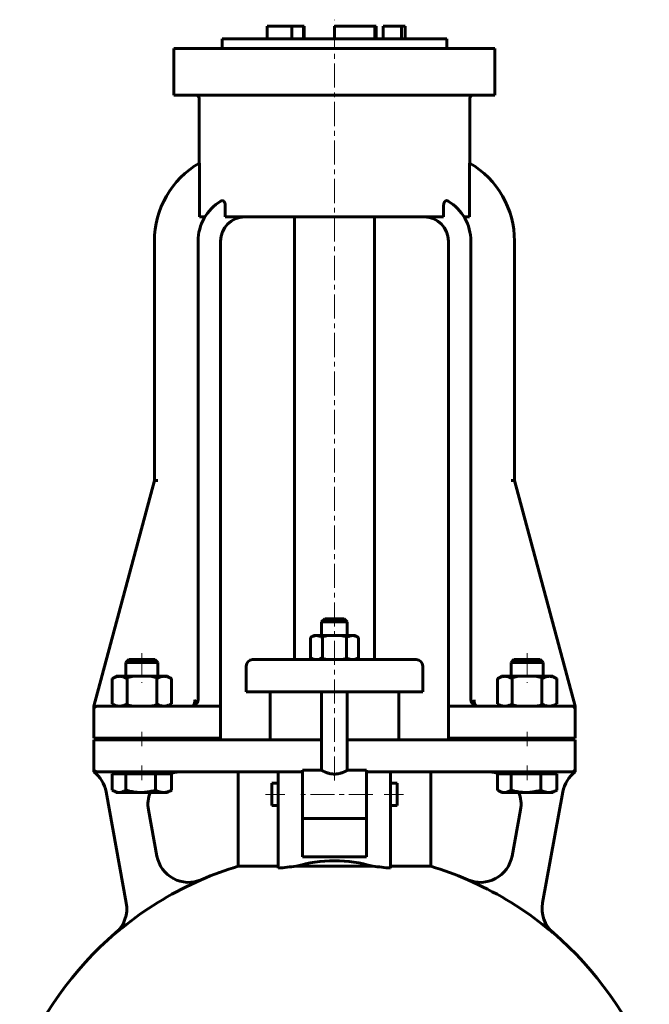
# Model space of a CAD drawing. Header units: millimetres. Extents: x -174 to 180, y -349 to 357.
# Tile 4 of 4: x -95 to 101, y 50 to 357. Entities that reach past the tile are written whole.
import ezdxf

# ---------------------------------------------------------------- set-up
doc = ezdxf.new("R2010")
doc.units = ezdxf.units.MM
for name, pattern in [('K5LT-1', [0]), ('K5LT_AXLED', [12, 7.5, -1.5, 1.5, -1.5]), ('K5LT_BASIC', [0])]:
    doc.linetypes.add(name, pattern=pattern)
doc.layers.add('Системный слой (1)', color=7, linetype='Continuous', true_color=0x6c6c6c)

# ---------------------------------------------------------------- blocks, each defined once
blk = doc.blocks.new('U1')
at = {"layer": 'Системный слой (1)', "color": 143, "linetype": 'K5LT_BASIC', "lineweight": 60, "true_color": 0x33acca}
for p, q in [((47.43, 142.62), (38.43, 142.62)), ((67.94, 142.62), (47.43, 142.62))]:
    blk.add_line(p, q, dxfattribs=at)
blk = doc.blocks.new('U2')
at = {"layer": 'Системный слой (1)', "color": 143, "linetype": 'K5LT_BASIC', "lineweight": 60, "true_color": 0x33acca}
for p, q in [((47.25, 142.62), (47.16, 142.64)), ((47.34, 142.62), (47.25, 142.62)), ((47.43, 142.62), (47.34, 142.62))]:
    blk.add_line(p, q, dxfattribs=at)
blk = doc.blocks.new('U3')
at = {"layer": 'Системный слой (1)', "color": 143, "linetype": 'K5LT_BASIC', "lineweight": 60, "true_color": 0x33acca}
for p, q in [((22.44, 118.62), (22.44, 115.12)), ((22.44, 115.12), (22.44, 111.62))]:
    blk.add_line(p, q, dxfattribs=at)
blk = doc.blocks.new('U4')
at = {"layer": 'Системный слой (1)', "color": 143, "linetype": 'K5LT_BASIC', "lineweight": 60, "true_color": 0x33acca}
for p, q in [((-1.06, 122.62), (-7.06, 122.62)), ((12.94, 122.62), (6.94, 122.62))]:
    blk.add_line(p, q, dxfattribs=at)
blk = doc.blocks.new('U9')
at = {"layer": 'Системный слой (1)', "color": 143, "linetype": 'K5LT_BASIC', "lineweight": 60, "true_color": 0x33acca}
for p, q in [((-16.56, 115.12), (-16.56, 118.62)), ((-16.56, 111.62), (-16.56, 115.12))]:
    blk.add_line(p, q, dxfattribs=at)
blk = doc.blocks.new('U12')
at = {"layer": 'Системный слой (1)', "color": 143, "linetype": 'K5LT_BASIC', "lineweight": 60, "true_color": 0x33acca}
for start, end in [(70.0499, 90), (349.6441, 21.0996)]:
    blk.add_arc((51.06, 112.12), 10, start, end, dxfattribs=at)
blk = doc.blocks.new('U15')
at = {"layer": 'Системный слой (1)', "color": 143, "linetype": 'K5LT_BASIC', "lineweight": 60, "true_color": 0x33acca}
for start, end in [(23.6575, 90), (8.4948, 15.6602)]:
    blk.add_arc((76.94, 141.62), 1, start, end, dxfattribs=at)
blk = doc.blocks.new('U16')
at = {"layer": 'Системный слой (1)', "color": 143, "linetype": 'K5LT_BASIC', "lineweight": 60, "true_color": 0x33acca}
for p, q in [((-1.06, 132.12), (-22.06, 132.12)), ((27.94, 132.12), (6.94, 132.12))]:
    blk.add_line(p, q, dxfattribs=at)
blk = doc.blocks.new('U19')
at = {"layer": 'Системный слой (1)', "color": 143, "linetype": 'K5LT_BASIC', "lineweight": 60, "true_color": 0x33acca}
for p, q in [((2.94, 169.87), (-0.06, 169.87)), ((5.94, 169.87), (2.94, 169.87))]:
    blk.add_line(p, q, dxfattribs=at)
blk = doc.blocks.new('U21')
at = {"layer": 'Системный слой (1)', "color": 143, "linetype": 'K5LT_BASIC', "lineweight": 60, "true_color": 0x33acca}
for start, end in [(106.6014, 113.2947), (66.7053, 73.3986), (130.4969, 159.0486), (20.9328, 49.5031)]:
    blk.add_arc((2.94, -7.93), 105, start, end, dxfattribs=at)
blk = doc.blocks.new('U22')
at = {"layer": 'Системный слой (1)', "color": 143, "linetype": 'K5LT_BASIC', "lineweight": 60, "true_color": 0x33acca}
for start, end in [(90, 109.9501), (158.9004, 190.3559)]:
    blk.add_arc((-45.17, 112.12), 10, start, end, dxfattribs=at)
blk = doc.blocks.new('U24')
at = {"layer": 'Системный слой (1)', "color": 143, "linetype": 'K5LT_BASIC', "lineweight": 60, "true_color": 0x33acca}
for p, q in [((-66.29, 116.43), (-66.22, 116.39)), ((-66.22, 116.39), (-66.15, 116.35)), ((-66.15, 116.35), (-66.08, 116.31)), ((-66.08, 116.31), (-65.41, 115.98)), ((-65.41, 115.98), (-64.77, 115.78)), ((-64.77, 115.78), (-64.15, 115.72))]:
    blk.add_line(p, q, dxfattribs=at)
blk = doc.blocks.new('U30')
at = {"layer": 'Системный слой (1)', "color": 143, "linetype": 'K5LT_BASIC', "lineweight": 60, "true_color": 0x33acca}
for p, q in [((53.71, 116.43), (53.78, 116.39)), ((53.78, 116.39), (53.85, 116.35)), ((53.85, 116.35), (53.92, 116.31)), ((53.92, 116.31), (54.59, 115.98)), ((54.59, 115.98), (55.23, 115.78)), ((55.23, 115.78), (55.85, 115.72))]:
    blk.add_line(p, q, dxfattribs=at)

msp = doc.modelspace()

# ---------------------------------------------------------------- linework, layer by layer
at = {"layer": 'Системный слой (1)', "color": 30, "linetype": 'K5LT_AXLED', "lineweight": 18, "true_color": 0xff8000}
for p, q in [((2.94, 119.46), (2.94, 356.62)), ((-57.06, 159.12), (-57.06, 149.92)), ((62.94, 159.12), (62.94, 149.92)), ((-57.06, 134.62), (-57.06, 130.12)), ((62.94, 134.62), (62.94, 130.12)), ((-57.06, 124.12), (-57.06, 119.52)), ((62.94, 124.12), (62.94, 119.52)), ((-12.56, 115.12), (-18.56, 115.12)), ((14.94, 115.12), (-9.06, 115.12)), ((24.44, 115.12), (18.44, 115.12))]:
    msp.add_line(p, q, dxfattribs=at)
at = {"layer": 'Системный слой (1)', "color": 143, "linetype": 'K5LT_BASIC', "lineweight": 60, "true_color": 0x33acca}
for p, q in [((-17.98, 350.62), (-17.98, 354.62)), ((-17.98, 354.62), (-10.3, 354.62)), ((-10.3, 354.62), (-6.69, 354.62)), ((-10.3, 350.62), (-10.3, 354.62)), ((-6.46, 354.62), (-6.69, 354.62)), ((-6.69, 350.62), (-6.69, 354.62)), ((-6.46, 350.62), (-6.46, 354.62)), ((2.94, 354.62), (15.56, 354.62)), ((2.94, 350.62), (2.94, 354.62)), ((15.56, 350.62), (15.56, 354.62)), ((15.56, 354.62), (15.88, 354.62)), ((15.88, 350.62), (15.88, 354.62)), ((18.16, 354.62), (23.87, 354.62)), ((18.16, 350.62), (18.16, 354.62)), ((23.87, 354.62), (24.94, 354.62)), ((23.87, 350.62), (23.87, 354.62)), ((24.94, 350.62), (24.94, 354.62)), ((-32.06, 347.62), (-32.06, 350.62)), ((-32.06, 350.62), (37.94, 350.62)), ((37.94, 347.62), (37.94, 350.62)), ((-47.06, 347.62), (-33.56, 347.62)), ((-47.06, 333.12), (-47.06, 347.62)), ((-33.56, 347.62), (39.44, 347.62)), ((39.44, 347.62), (52.94, 347.62)), ((52.94, 333.12), (52.94, 347.62)), ((-33.56, 333.12), (-47.06, 333.12)), ((-39.26, 311.84), (-39.26, 332.12)), ((-33.56, 333.12), (39.44, 333.12)), ((52.94, 333.12), (39.44, 333.12)), ((45.15, 311.84), (45.15, 332.12)), ((-39.07, 295.12), (-39.07, 310.75)), ((44.96, 295.12), (44.96, 310.75)), ((-31.06, 295.12), (-31.06, 298.57)), ((36.94, 295.12), (36.94, 298.57)), ((-39.07, 295.12), (-37.45, 295.12)), ((-31.06, 295.12), (36.94, 295.12)), ((-9.56, 157.12), (-9.56, 295.12)), ((15.44, 157.12), (15.44, 295.12)), ((43.34, 295.12), (44.96, 295.12)), ((-53.14, 287.6), (-53.14, 212.92)), ((-39.54, 287.6), (-39.54, 144.62)), ((-32.54, 142.62), (-32.54, 287.6)), ((38.43, 287.6), (38.43, 142.62)), ((45.43, 144.62), (45.43, 287.6)), ((59.03, 287.6), (59.03, 212.92)), ((-53.14, 212.92), (-72.06, 142.62)), ((-52.1, 212.92), (-53.14, 212.92)), ((57.99, 212.92), (59.03, 212.92)), ((77.94, 142.62), (59.03, 212.92)), ((-0.06, 169.87), (-1.06, 168.87)), ((-1.06, 168.87), (2.94, 168.87)), ((-1.06, 164.62), (-1.06, 168.87)), ((2.94, 168.87), (6.94, 168.87)), ((5.94, 169.87), (6.94, 168.87)), ((6.94, 164.62), (6.94, 168.87)), ((-3.56, 164.62), (-4.56, 164.04)), ((-4.56, 164.04), (-4.56, 157.7)), ((-2.69, 164.62), (-3.56, 164.62)), ((2.94, 164.62), (-2.69, 164.62)), ((-0.81, 164.04), (-0.81, 157.7)), ((8.57, 164.62), (2.94, 164.62)), ((6.7, 164.04), (6.7, 157.7)), ((9.44, 164.62), (8.57, 164.62)), ((9.44, 164.62), (10.45, 164.04)), ((10.45, 164.04), (10.45, 157.7)), ((-61.14, 157.12), (-62.06, 156.2)), ((-52.98, 157.12), (-61.14, 157.12)), ((-52.98, 157.12), (-52.06, 156.2)), ((-21.26, 157.12), (-22.56, 157.12)), ((-7.02, 157.12), (-21.26, 157.12)), ((12.91, 157.12), (-7.02, 157.12)), ((-3.56, 157.12), (-4.56, 157.7)), ((9.44, 157.12), (10.45, 157.7)), ((27.14, 157.12), (12.91, 157.12)), ((28.44, 157.12), (27.14, 157.12)), ((58.86, 157.12), (57.94, 156.2)), ((67.02, 157.12), (58.86, 157.12)), ((67.02, 157.12), (67.94, 156.2)), ((-62.06, 156.2), (-52.06, 156.2)), ((-62.06, 151.92), (-62.06, 156.2)), ((-52.06, 151.92), (-52.06, 156.2)), ((-52.06, 156.2), (-52.06, 156.2)), ((-24.56, 147.12), (-24.56, 155.12)), ((30.44, 147.12), (30.44, 155.12)), ((57.94, 156.2), (67.94, 156.2)), ((57.94, 151.92), (57.94, 156.2)), ((67.94, 151.92), (67.94, 156.2)), ((67.94, 156.2), (67.94, 156.2)), ((-65.06, 151.92), (-66.29, 151.2)), ((-66.29, 151.2), (-66.29, 143.33)), ((-65.06, 151.92), (-63.98, 151.92)), ((-63.98, 151.92), (-57.06, 151.92)), ((-61.68, 151.2), (-61.68, 143.33)), ((-57.06, 151.92), (-50.13, 151.92)), ((-52.44, 151.2), (-52.44, 143.33)), ((-50.13, 151.92), (-49.06, 151.92)), ((-49.06, 151.92), (-47.82, 151.2)), ((-47.82, 151.2), (-47.82, 143.33)), ((54.94, 151.92), (53.71, 151.2)), ((53.71, 151.2), (53.71, 143.33)), ((54.94, 151.92), (56.02, 151.92)), ((56.02, 151.92), (62.94, 151.92)), ((58.32, 151.2), (58.32, 143.33)), ((62.94, 151.92), (69.87, 151.92)), ((67.56, 151.2), (67.56, 143.33)), ((69.87, 151.92), (70.94, 151.92)), ((70.94, 151.92), (72.18, 151.2)), ((72.18, 151.2), (72.18, 143.33)), ((-24.56, 147.12), (-23.16, 147.12)), ((-23.16, 147.12), (-8.92, 147.12)), ((-17.06, 132.12), (-17.06, 147.12)), ((-8.92, 147.12), (14.81, 147.12)), ((-1.06, 122.62), (-1.06, 147.12)), ((6.94, 122.62), (6.94, 147.12)), ((14.81, 147.12), (29.04, 147.12)), ((22.94, 132.12), (22.94, 147.12)), ((29.04, 147.12), (30.44, 147.12)), ((-72.06, 142.62), (-72.06, 142.29)), ((-72.06, 142.29), (-72.06, 141.62)), ((-72.06, 132.62), (-72.06, 141.62)), ((-62.06, 142.62), (-71.06, 142.62)), ((-65.06, 142.62), (-66.29, 143.33)), ((-32.54, 142.62), (-62.06, 142.62)), ((-49.06, 142.62), (-47.82, 143.33)), ((-32.54, 141.62), (-32.54, 142.62)), ((-32.54, 132.62), (-32.54, 141.62)), ((38.43, 142.62), (38.43, 141.62)), ((38.43, 132.62), (38.43, 141.62)), ((45.53, 143.99), (45.53, 144.01)), ((54.94, 142.62), (53.71, 143.33)), ((76.94, 142.62), (67.94, 142.62)), ((70.94, 142.62), (72.18, 143.33)), ((76.37, 142.62), (70.94, 142.62)), ((77.94, 142.29), (77.94, 142.62)), ((77.94, 141.62), (77.94, 142.29)), ((77.94, 132.62), (77.94, 141.62)), ((-72.06, 132.62), (-62.06, 132.62)), ((-72.06, 132.12), (-72.06, 123.12)), ((-62.06, 132.12), (-72.06, 132.12)), ((-62.06, 132.62), (-32.54, 132.62)), ((-62.06, 132.12), (-62.06, 132.62)), ((-33.01, 132.12), (-62.06, 132.12)), ((-52.06, 132.12), (-52.06, 132.62)), ((-32.01, 132.12), (-33.01, 132.12)), ((-22.06, 132.12), (-32.01, 132.12)), ((37.9, 132.12), (27.94, 132.12)), ((38.9, 132.12), (37.9, 132.12)), ((38.43, 132.62), (67.94, 132.62)), ((67.94, 132.12), (38.9, 132.12)), ((57.94, 132.12), (57.94, 132.62)), ((67.94, 132.62), (77.94, 132.62)), ((67.94, 132.12), (67.94, 132.62)), ((77.94, 132.12), (67.94, 132.12)), ((77.94, 123.12), (77.94, 132.12)), ((-72.06, 123.12), (-72.06, 122.12)), ((77.94, 122.12), (77.94, 123.12)), ((-71.06, 122.12), (-62.06, 122.12)), ((-66.29, 121.52), (-64.15, 121.52)), ((-66.29, 121.52), (-66.29, 116.43)), ((-65.06, 121.52), (-65.06, 122.12)), ((-64.15, 121.52), (-62.01, 121.52)), ((-62.06, 122.12), (-33.01, 122.12)), ((-62.01, 121.52), (-62.01, 116.43)), ((-62.01, 121.52), (-57.39, 121.52)), ((-57.39, 121.52), (-52.78, 121.52)), ((-52.78, 121.52), (-52.78, 116.43)), ((-52.78, 121.52), (-50.3, 121.52)), ((-50.3, 121.52), (-47.83, 121.52)), ((-49.06, 121.52), (-49.06, 122.12)), ((-47.83, 121.52), (-47.83, 116.43)), ((-33.01, 122.12), (-22.06, 122.12)), ((-27.06, 92.69), (-27.06, 122.12)), ((-22.06, 122.12), (-14.56, 122.12)), ((-14.56, 109.36), (-14.56, 122.12)), ((-14.56, 122.12), (-7.06, 122.12)), ((-7.06, 122.62), (-7.06, 107.83)), ((12.94, 107.83), (12.94, 122.62)), ((12.94, 122.12), (20.44, 122.12)), ((20.44, 122.12), (27.94, 122.12)), ((20.44, 122.12), (20.44, 109.36)), ((27.94, 122.12), (38.9, 122.12)), ((32.94, 92.69), (32.94, 122.12)), ((38.9, 122.12), (67.94, 122.12)), ((53.71, 121.52), (53.71, 116.43)), ((53.71, 121.52), (55.85, 121.52)), ((54.94, 121.52), (54.94, 122.12)), ((55.85, 121.52), (57.99, 121.52)), ((57.99, 121.52), (57.99, 116.43)), ((57.99, 121.52), (62.61, 121.52)), ((62.61, 121.52), (67.22, 121.52)), ((67.22, 121.52), (69.7, 121.52)), ((67.22, 121.52), (67.22, 116.43)), ((67.94, 122.12), (76.94, 122.12)), ((69.7, 121.52), (72.17, 121.52)), ((70.94, 121.52), (70.94, 122.12)), ((72.17, 121.52), (72.17, 116.43)), ((-16.56, 118.62), (-14.56, 118.62)), ((20.44, 118.62), (22.44, 118.62)), ((-68.22, 115.92), (-61.9, 81.29)), ((-65.06, 115.72), (-66.08, 116.31)), ((-64.15, 115.72), (-65.06, 115.72)), ((-57.39, 115.72), (-64.15, 115.72)), ((-50.3, 115.72), (-57.39, 115.72)), ((-49.06, 115.72), (-50.3, 115.72)), ((-49.06, 115.72), (-48.03, 116.31)), ((54.94, 115.72), (53.92, 116.31)), ((55.85, 115.72), (54.94, 115.72)), ((62.61, 115.72), (55.85, 115.72)), ((69.7, 115.72), (62.61, 115.72)), ((67.78, 81.29), (74.11, 115.92)), ((70.94, 115.72), (69.7, 115.72)), ((70.94, 115.72), (71.97, 116.31)), ((-16.56, 111.62), (-14.56, 111.62)), ((20.44, 111.62), (22.44, 111.62)), ((-52.36, 95.84), (-55.01, 110.32)), ((-14.56, 92.1), (-14.56, 109.36)), ((-7.06, 95.65), (-7.06, 107.83)), ((12.94, 107.62), (-7.06, 107.62)), ((12.94, 107.83), (12.94, 95.65)), ((20.44, 109.36), (20.44, 92.1)), ((60.89, 110.32), (58.25, 95.84)), ((12.94, 95.65), (-7.06, 95.65)), ((-14.56, 92.69), (-27.06, 92.69)), ((14.89, 92.69), (-9, 92.69)), ((32.94, 92.69), (20.44, 92.69))]:
    msp.add_line(p, q, dxfattribs=at)
for centre, radius, start, end in [((-40.26, 332.12), 1, 0, 90), ((46.15, 332.12), 1, 90, 180), ((-25.03, 287.6), 28.11, 120.1569, 180), ((30.92, 287.6), 28.11, 0, 59.8431), ((-25.03, 287.6), 14.51, 120.6966, 180), ((30.92, 287.6), 14.51, 0, 59.3034), ((-25.03, 287.6), 7.51, 90, 180), ((30.92, 287.6), 7.51, 0, 90), ((-22.56, 155.12), 2, 90, 180), ((28.44, 155.12), 2, 0, 90), ((-41.54, 144.62), 2, 270, 0), ((-41.54, 144.62), 2, 270, 0), ((47.43, 144.62), 2, 180, 270), ((47.43, 144.62), 2, 180, 270), ((-71.06, 141.62), 1, 90, 180), ((-71.06, 141.62), 1, 90.0002, 174.1441), ((76.94, 141.62), 1, 0, 90), ((-71.06, 123.12), 1, 180, 270), ((76.94, 123.12), 1, 270, 0), ((-78.06, 114.12), 10, 10.3559, 53.0976), ((83.95, 114.12), 10, 126.9024, 169.6441), ((-42.53, 97.69), 10, 190.3559, 293.2947), ((48.42, 97.69), 10, 246.7053, 349.6441), ((2.94, -7.93), 104.94, 113.3021, 128.1483), ((2.94, -7.93), 104.94, 51.8517, 66.6979), ((-71.74, 79.52), 10, 310.4969, 10.3559), ((77.63, 79.52), 10, 169.6441, 229.5031)]:
    msp.add_arc(centre, radius, start, end, dxfattribs=at)
for centre, major_axis, ratio, start_param, end_param in [((2.94, 47.18), (-80.81, 0), 0.569415, -1.422464, -1.352501), ((2.94, 73.63), (-30, 0), 0.692678, 4.302968, 5.12181), ((2.94, 47.18), (-80.81, 0), 0.569415, 4.494094, 4.564057)]:
    msp.add_ellipse(centre, major_axis=major_axis, ratio=ratio, start_param=start_param, end_param=end_param, dxfattribs=at)
for points, knots in [([(-39.15, 311.91), (-39.15, 311.91), (-39.14, 311.9), (-39.13, 311.88), (-39.12, 311.84), (-39.11, 311.78), (-39.1, 311.68), (-39.09, 311.58), (-39.09, 311.46), (-39.08, 311.31), (-39.07, 311.14), (-39.07, 310.95), (-39.07, 310.82), (-39.07, 310.75)], [0, 0, 0, 0, 1.310142, 1.978271, 2.94855, 4.235609, 5.587351, 6.710742, 7.826173, 9.247639, 10.902087, 12.264304, 14, 14, 14, 14]), ([(44.96, 310.75), (44.96, 310.86), (44.96, 311.03), (44.96, 311.21), (44.97, 311.36), (44.97, 311.46), (44.99, 311.64), (45, 311.77), (45.02, 311.86), (45.02, 311.89), (45.03, 311.91), (45.04, 311.91), (45.04, 311.91)], [0, 0, 0, 0, 2.401626, 3.847537, 4.400262, 6.00439, 6.657488, 9.402046, 10.623022, 11.466181, 12.284286, 13, 13, 13, 13]), ([(-32.44, 300.08), (-32.38, 300.12), (-32.28, 300.17), (-32.13, 300.2), (-32.01, 300.21), (-31.88, 300.19), (-31.77, 300.16), (-31.67, 300.11), (-31.6, 300.06), (-31.52, 299.99), (-31.43, 299.9), (-31.36, 299.8), (-31.3, 299.7), (-31.25, 299.61), (-31.21, 299.49), (-31.16, 299.36), (-31.12, 299.22), (-31.09, 299.04), (-31.06, 298.82), (-31.06, 298.65), (-31.06, 298.57)], [0, 0, 0, 0, 2.335749, 3.476283, 4.927016, 6.345916, 7.733186, 8.686095, 9.564278, 10.310648, 11.581742, 12.672584, 13.328495, 14.123867, 14.966836, 15.905679, 16.892858, 17.85871, 19.542691, 21, 21, 21, 21]), ([(36.94, 298.57), (36.94, 298.67), (36.95, 298.87), (36.99, 299.12), (37.03, 299.31), (37.07, 299.43), (37.11, 299.54), (37.16, 299.64), (37.21, 299.74), (37.27, 299.82), (37.34, 299.91), (37.41, 299.99), (37.51, 300.07), (37.62, 300.14), (37.74, 300.19), (37.86, 300.21), (37.97, 300.21), (38.13, 300.18), (38.25, 300.13), (38.33, 300.08)], [0, 0, 0, 0, 1.775038, 3.606557, 4.367142, 5.426207, 6.014399, 6.777656, 7.583019, 8.346007, 9.024094, 10.239001, 11.012839, 12.32132, 13.906109, 14.885975, 16.084331, 17.394261, 20, 20, 20, 20]), ([(-4.56, 164.04), (-4.4, 164.13), (-4.12, 164.28), (-3.73, 164.43), (-3.43, 164.52), (-3.16, 164.58), (-2.93, 164.61), (-2.77, 164.62), (-2.69, 164.62)], [0, 0, 0, 0, 2.209693, 3.807687, 5.42312, 6.550841, 7.738784, 9, 9, 9, 9]), ([(-2.69, 164.62), (-2.6, 164.62), (-2.43, 164.61), (-2.18, 164.57), (-1.91, 164.52), (-1.61, 164.42), (-1.23, 164.27), (-0.96, 164.13), (-0.81, 164.04)], [0, 0, 0, 0, 1.335825, 2.581685, 3.742639, 5.366364, 6.920115, 9, 9, 9, 9]), ([(6.7, 164.04), (6.86, 164.13), (7.14, 164.28), (7.53, 164.43), (7.83, 164.52), (8.1, 164.58), (8.33, 164.61), (8.49, 164.62), (8.57, 164.62)], [0, 0, 0, 0, 2.209693, 3.807687, 5.42312, 6.550841, 7.738784, 9, 9, 9, 9]), ([(8.57, 164.62), (8.66, 164.62), (8.83, 164.61), (9.07, 164.57), (9.35, 164.52), (9.65, 164.42), (10.03, 164.27), (10.29, 164.13), (10.45, 164.04)], [0, 0, 0, 0, 1.335825, 2.581685, 3.742639, 5.366364, 6.920115, 9, 9, 9, 9]), ([(-2.69, 157.12), (-2.77, 157.12), (-2.94, 157.12), (-3.19, 157.16), (-3.46, 157.22), (-3.76, 157.31), (-4.14, 157.47), (-4.41, 157.61), (-4.56, 157.7)], [0, 0, 0, 0, 1.335825, 2.581685, 3.742639, 5.366364, 6.920115, 9, 9, 9, 9]), ([(-0.81, 157.7), (-0.97, 157.6), (-1.25, 157.46), (-1.64, 157.3), (-1.94, 157.21), (-2.21, 157.15), (-2.45, 157.12), (-2.6, 157.12), (-2.69, 157.12)], [0, 0, 0, 0, 2.209693, 3.807687, 5.42312, 6.550841, 7.738784, 9, 9, 9, 9]), ([(8.57, 157.12), (8.49, 157.12), (8.32, 157.12), (8.07, 157.16), (7.8, 157.22), (7.5, 157.31), (7.12, 157.47), (6.85, 157.61), (6.7, 157.7)], [0, 0, 0, 0, 1.335825, 2.581685, 3.742639, 5.366364, 6.920115, 9, 9, 9, 9]), ([(10.45, 157.7), (10.28, 157.6), (10, 157.46), (9.62, 157.3), (9.32, 157.21), (9.05, 157.15), (8.81, 157.12), (8.65, 157.12), (8.57, 157.12)], [0, 0, 0, 0, 2.209693, 3.807687, 5.42312, 6.550841, 7.738784, 9, 9, 9, 9]), ([(-63.98, 151.92), (-64.09, 151.92), (-64.3, 151.91), (-64.6, 151.87), (-64.89, 151.8), (-65.22, 151.71), (-65.59, 151.57), (-65.96, 151.39), (-66.2, 151.26), (-66.29, 151.2)], [0, 0, 0, 0, 1.481003, 2.862672, 4.151284, 5.363168, 7.112766, 8.832682, 10, 10, 10, 10]), ([(-61.68, 151.2), (-61.85, 151.3), (-62.17, 151.47), (-62.61, 151.66), (-63.01, 151.79), (-63.39, 151.87), (-63.71, 151.91), (-63.91, 151.92), (-63.98, 151.92)], [0, 0, 0, 0, 1.805686, 3.518388, 5.104019, 6.517599, 8.109369, 9, 9, 9, 9]), ([(-50.13, 151.92), (-50.23, 151.92), (-50.44, 151.91), (-50.74, 151.87), (-51.04, 151.8), (-51.36, 151.71), (-51.73, 151.57), (-52.1, 151.39), (-52.34, 151.26), (-52.44, 151.2)], [0, 0, 0, 0, 1.481003, 2.862672, 4.151284, 5.363168, 7.112766, 8.832682, 10, 10, 10, 10]), ([(-47.82, 151.2), (-47.99, 151.3), (-48.31, 151.47), (-48.76, 151.66), (-49.15, 151.79), (-49.53, 151.87), (-49.85, 151.91), (-50.05, 151.92), (-50.13, 151.92)], [0, 0, 0, 0, 1.805686, 3.518388, 5.104019, 6.517599, 8.109369, 9, 9, 9, 9]), ([(56.02, 151.92), (55.91, 151.92), (55.7, 151.91), (55.4, 151.87), (55.11, 151.8), (54.78, 151.71), (54.41, 151.57), (54.04, 151.39), (53.8, 151.26), (53.71, 151.2)], [0, 0, 0, 0, 1.481003, 2.862672, 4.151284, 5.363168, 7.112766, 8.832682, 10, 10, 10, 10]), ([(58.32, 151.2), (58.15, 151.3), (57.83, 151.47), (57.39, 151.66), (56.99, 151.79), (56.61, 151.87), (56.29, 151.91), (56.09, 151.92), (56.02, 151.92)], [0, 0, 0, 0, 1.805686, 3.518388, 5.104019, 6.517599, 8.109369, 9, 9, 9, 9]), ([(69.87, 151.92), (69.77, 151.92), (69.56, 151.91), (69.26, 151.87), (68.96, 151.8), (68.64, 151.71), (68.27, 151.57), (67.9, 151.39), (67.66, 151.26), (67.56, 151.2)], [0, 0, 0, 0, 1.481003, 2.862672, 4.151284, 5.363168, 7.112766, 8.832682, 10, 10, 10, 10]), ([(72.18, 151.2), (72.01, 151.3), (71.69, 151.47), (71.24, 151.66), (70.85, 151.79), (70.47, 151.87), (70.15, 151.91), (69.95, 151.92), (69.87, 151.92)], [0, 0, 0, 0, 1.805686, 3.518388, 5.104019, 6.517599, 8.109369, 9, 9, 9, 9]), ([(-40.54, 144.62), (-40.54, 144.57), (-40.55, 144.5), (-40.55, 144.4), (-40.56, 144.28), (-40.57, 144.15), (-40.59, 144.02), (-40.61, 143.93), (-40.63, 143.82), (-40.65, 143.71), (-40.68, 143.6), (-40.72, 143.49), (-40.76, 143.38), (-40.8, 143.28), (-40.84, 143.19), (-40.89, 143.11), (-40.93, 143.03), (-40.98, 142.96), (-41.04, 142.89), (-41.09, 142.84), (-41.14, 142.79), (-41.18, 142.75), (-41.23, 142.72), (-41.28, 142.69), (-41.32, 142.67), (-41.38, 142.64), (-41.45, 142.62), (-41.51, 142.62), (-41.54, 142.62)], [0, 0, 0, 0, 1.224735, 1.933449, 2.771087, 4.639996, 5.606644, 6.50889, 7.346606, 8.699895, 9.860075, 11.020065, 12.180035, 13.533407, 14.60732, 15.72446, 16.884426, 18.044474, 19.20441, 20.364461, 21.277358, 22.201154, 23.124825, 24.037679, 24.896956, 25.713065, 27.163407, 29, 29, 29, 29]), ([(47.43, 142.62), (47.37, 142.62), (47.27, 142.64), (47.13, 142.71), (47, 142.8), (46.88, 142.95), (46.77, 143.1), (46.69, 143.26), (46.64, 143.4), (46.59, 143.53), (46.55, 143.66), (46.51, 143.81), (46.48, 144.01), (46.45, 144.21), (46.44, 144.42), (46.43, 144.55), (46.43, 144.62)], [0, 0, 0, 0, 2.075753, 3.170226, 4.754943, 6.340309, 7.926101, 8.984542, 9.967453, 10.799792, 11.556855, 12.464722, 13.598649, 14.883255, 15.865782, 17, 17, 17, 17]), ([(-66.29, 143.33), (-66.12, 143.23), (-65.8, 143.06), (-65.35, 142.87), (-64.96, 142.74), (-64.58, 142.66), (-64.26, 142.62), (-64.06, 142.62), (-63.98, 142.62)], [0, 0, 0, 0, 1.805686, 3.518388, 5.104019, 6.517599, 8.109369, 9, 9, 9, 9]), ([(-63.98, 142.62), (-63.88, 142.62), (-63.67, 142.63), (-63.37, 142.67), (-63.08, 142.73), (-62.75, 142.83), (-62.38, 142.97), (-62.01, 143.14), (-61.77, 143.27), (-61.68, 143.33)], [0, 0, 0, 0, 1.481003, 2.862672, 4.151284, 5.363168, 7.112766, 8.832682, 10, 10, 10, 10]), ([(-52.44, 143.33), (-52.27, 143.23), (-51.94, 143.06), (-51.5, 142.87), (-51.1, 142.74), (-50.72, 142.66), (-50.41, 142.62), (-50.2, 142.62), (-50.13, 142.62)], [0, 0, 0, 0, 1.805686, 3.518388, 5.104019, 6.517599, 8.109369, 9, 9, 9, 9]), ([(-50.13, 142.62), (-50.02, 142.62), (-49.82, 142.63), (-49.51, 142.67), (-49.22, 142.73), (-48.89, 142.83), (-48.53, 142.97), (-48.15, 143.14), (-47.92, 143.27), (-47.82, 143.33)], [0, 0, 0, 0, 1.481003, 2.862672, 4.151284, 5.363168, 7.112766, 8.832682, 10, 10, 10, 10]), ([(-41.54, 142.62), (-41.52, 142.62), (-41.5, 142.62), (-41.43, 142.62), (-41.39, 142.62), (-41.26, 142.64), (-41.17, 142.65), (-40.99, 142.69), (-40.89, 142.73), (-40.7, 142.8), (-40.61, 142.85), (-40.44, 142.95), (-40.36, 143), (-40.25, 143.09), (-40.21, 143.13), (-40.17, 143.17), (-40.16, 143.18), (-40.14, 143.19), (-40.13, 143.2), (-40.11, 143.23), (-40.09, 143.24), (-40.07, 143.27), (-40.06, 143.28), (-40.05, 143.28)], [0.000112, 0.000112, 0.000112, 0.000112, 0.829104, 0.829104, 2.280036, 2.280036, 5.1819, 5.1819, 8.552466, 8.552466, 11.695707, 11.695707, 14.638892, 14.638892, 16.149884, 16.149884, 16.543845, 16.543845, 16.891421, 16.891421, 17.586573, 17.586573, 17.916503, 17.916503, 17.916503, 17.916503]), ([(-41.54, 142.62), (-41.52, 142.62), (-41.49, 142.62), (-41.43, 142.62), (-41.38, 142.62), (-41.25, 142.64), (-41.16, 142.65), (-40.98, 142.7), (-40.88, 142.73), (-40.69, 142.81), (-40.6, 142.85), (-40.43, 142.95), (-40.35, 143.01), (-40.24, 143.1), (-40.21, 143.13), (-40.17, 143.17), (-40.16, 143.18), (-40.14, 143.19), (-40.13, 143.2), (-40.11, 143.22), (-40.1, 143.23), (-40.1, 143.24)], [0.000112, 0.000112, 0.000112, 0.000112, 0.829581, 0.829581, 2.281349, 2.281349, 5.184884, 5.184884, 8.47041, 8.47041, 11.5368, 11.5368, 14.410801, 14.410801, 15.791314, 15.791314, 16.176042, 16.176042, 16.51547, 16.51547, 16.910606, 16.910606, 16.910606, 16.910606]), ([(-39.79, 143.66), (-39.78, 143.67), (-39.77, 143.69), (-39.75, 143.73), (-39.74, 143.76), (-39.71, 143.81), (-39.7, 143.84), (-39.68, 143.88), (-39.68, 143.9), (-39.67, 143.92), (-39.67, 143.92), (-39.66, 143.94), (-39.66, 143.95), (-39.65, 143.97), (-39.65, 143.98), (-39.65, 143.99)], [0.640662, 0.640662, 0.640662, 0.640662, 1.921987, 1.921987, 4.321987, 4.321987, 6.721987, 6.721987, 7.82617, 7.82617, 8.427141, 8.427141, 9.113942, 9.113942, 10.082834, 10.082834, 10.082834, 10.082834]), ([(-39.77, 143.69), (-39.76, 143.71), (-39.76, 143.72), (-39.74, 143.76), (-39.72, 143.79), (-39.7, 143.84), (-39.69, 143.87), (-39.67, 143.91), (-39.67, 143.92), (-39.67, 143.93), (-39.66, 143.94), (-39.65, 143.96), (-39.65, 143.98), (-39.64, 144), (-39.64, 144), (-39.64, 144.01)], [0.690053, 0.690053, 0.690053, 0.690053, 2.07016, 2.07016, 4.47016, 4.47016, 6.87016, 6.87016, 7.644285, 7.644285, 8.258228, 8.258228, 9.486114, 9.486114, 9.902897, 9.902897, 9.902897, 9.902897]), ([(45.68, 143.66), (45.67, 143.67), (45.66, 143.69), (45.65, 143.7), (45.65, 143.7), (45.64, 143.73), (45.63, 143.76), (45.6, 143.81), (45.59, 143.84), (45.57, 143.88), (45.57, 143.9), (45.56, 143.92), (45.56, 143.92), (45.55, 143.94), (45.55, 143.95), (45.54, 143.97), (45.54, 143.98), (45.53, 143.99)], [0.639073, 0.639073, 0.639073, 0.639073, 1.745986, 1.745986, 1.917218, 1.917218, 4.317218, 4.317218, 6.717218, 6.717218, 7.843034, 7.843034, 8.448756, 8.448756, 9.140986, 9.140986, 10.070425, 10.070425, 10.070425, 10.070425]), ([(47.43, 142.62), (47.41, 142.62), (47.38, 142.62), (47.32, 142.62), (47.27, 142.62), (47.19, 142.63), (47.15, 142.64), (47.06, 142.65), (47.02, 142.66), (46.87, 142.69), (46.77, 142.73), (46.59, 142.8), (46.5, 142.85), (46.33, 142.95), (46.25, 143), (46.14, 143.09), (46.1, 143.13), (46.05, 143.17), (46.05, 143.18), (46.03, 143.19), (46.02, 143.2), (46, 143.23), (45.98, 143.24), (45.96, 143.27), (45.95, 143.27), (45.94, 143.28)], [0.000112, 0.000112, 0.000112, 0.000112, 0.830695, 0.830695, 2.284411, 2.284411, 3.720754, 3.720754, 5.191844, 5.191844, 8.564118, 8.564118, 11.708935, 11.708935, 14.653557, 14.653557, 16.16022, 16.16022, 16.554423, 16.554423, 16.902213, 16.902213, 17.597792, 17.597792, 17.918117, 17.918117, 17.918117, 17.918117]), ([(53.71, 143.33), (53.88, 143.23), (54.2, 143.06), (54.65, 142.87), (55.04, 142.74), (55.42, 142.66), (55.74, 142.62), (55.94, 142.62), (56.02, 142.62)], [0, 0, 0, 0, 1.805686, 3.518388, 5.104019, 6.517599, 8.109369, 9, 9, 9, 9]), ([(56.02, 142.62), (56.12, 142.62), (56.33, 142.63), (56.63, 142.67), (56.92, 142.73), (57.25, 142.83), (57.62, 142.97), (57.99, 143.14), (58.23, 143.27), (58.32, 143.33)], [0, 0, 0, 0, 1.481003, 2.862672, 4.151284, 5.363168, 7.112766, 8.832682, 10, 10, 10, 10]), ([(67.56, 143.33), (67.73, 143.23), (68.06, 143.06), (68.5, 142.87), (68.9, 142.74), (69.28, 142.66), (69.59, 142.62), (69.8, 142.62), (69.87, 142.62)], [0, 0, 0, 0, 1.805686, 3.518388, 5.104019, 6.517599, 8.109369, 9, 9, 9, 9]), ([(69.87, 142.62), (69.98, 142.62), (70.18, 142.63), (70.49, 142.67), (70.78, 142.73), (71.11, 142.83), (71.47, 142.97), (71.85, 143.14), (72.08, 143.27), (72.18, 143.33)], [0, 0, 0, 0, 1.481003, 2.862672, 4.151284, 5.363168, 7.112766, 8.832682, 10, 10, 10, 10]), ([(6.94, 122.62), (6.94, 122.62), (6.93, 122.61), (6.88, 122.58), (6.81, 122.54), (6.71, 122.49), (6.59, 122.44), (6.48, 122.38), (6.34, 122.31), (6.19, 122.24), (6.03, 122.17), (5.86, 122.1), (5.66, 122.01), (5.42, 121.92), (5.13, 121.82), (4.83, 121.73), (4.49, 121.64), (4.15, 121.57), (3.8, 121.51), (3.48, 121.48), (3.16, 121.46), (2.92, 121.46), (2.67, 121.46), (2.39, 121.48), (2.07, 121.52), (1.7, 121.58), (1.33, 121.66), (0.97, 121.76), (0.64, 121.86), (0.38, 121.96), (0.14, 122.05), (0, 122.11), (-0.16, 122.18), (-0.34, 122.26), (-0.55, 122.36), (-0.76, 122.46), (-0.91, 122.54), (-1.01, 122.59), (-1.05, 122.61), (-1.06, 122.62), (-1.06, 122.62)], [0, 0, 0, 0, 1.352538, 2.36715, 3.376594, 4.6953, 5.339923, 6.297621, 7.262848, 7.926434, 8.936862, 9.935542, 10.591211, 11.855359, 13.072627, 14.202529, 15.207208, 16.698404, 17.652283, 18.765573, 19.843299, 20.709107, 21.224227, 22.285628, 23.406832, 24.411151, 25.918962, 27.281168, 28.24408, 29.754217, 30.534369, 31.571906, 31.826502, 33.099118, 34.478165, 35.743039, 37.635573, 38.76365, 40.242411, 41, 41, 41, 41]), ([(-64.15, 115.72), (-64.05, 115.72), (-63.86, 115.73), (-63.57, 115.77), (-63.3, 115.83), (-63, 115.93), (-62.66, 116.07), (-62.32, 116.24), (-62.1, 116.37), (-62.01, 116.43)], [0, 0, 0, 0, 1.481003, 2.862672, 4.151284, 5.363168, 7.112766, 8.832682, 10, 10, 10, 10]), ([(-62.01, 116.43), (-61.66, 116.33), (-61.02, 116.16), (-60.13, 115.97), (-59.34, 115.84), (-58.58, 115.76), (-57.95, 115.72), (-57.54, 115.72), (-57.39, 115.72)], [0, 0, 0, 0, 1.805686, 3.518388, 5.104019, 6.517599, 8.109369, 9, 9, 9, 9]), ([(-57.39, 115.72), (-57.18, 115.72), (-56.77, 115.73), (-56.16, 115.77), (-55.58, 115.83), (-54.92, 115.93), (-54.19, 116.07), (-53.44, 116.24), (-52.97, 116.37), (-52.78, 116.43)], [0, 0, 0, 0, 1.481003, 2.862672, 4.151284, 5.363168, 7.112766, 8.832682, 10, 10, 10, 10]), ([(-52.78, 116.43), (-52.59, 116.33), (-52.25, 116.16), (-51.77, 115.97), (-51.35, 115.84), (-50.94, 115.76), (-50.6, 115.72), (-50.38, 115.72), (-50.3, 115.72)], [0, 0, 0, 0, 1.805686, 3.518388, 5.104019, 6.517599, 8.109369, 9, 9, 9, 9]), ([(-50.3, 115.72), (-50.19, 115.72), (-49.97, 115.73), (-49.64, 115.77), (-49.33, 115.83), (-48.98, 115.93), (-48.59, 116.07), (-48.19, 116.24), (-47.93, 116.37), (-47.83, 116.43)], [0, 0, 0, 0, 1.481003, 2.862672, 4.151284, 5.363168, 7.112766, 8.832682, 10, 10, 10, 10]), ([(55.85, 115.72), (55.95, 115.72), (56.14, 115.73), (56.43, 115.77), (56.7, 115.83), (57, 115.93), (57.34, 116.07), (57.68, 116.24), (57.9, 116.37), (57.99, 116.43)], [0, 0, 0, 0, 1.481003, 2.862672, 4.151284, 5.363168, 7.112766, 8.832682, 10, 10, 10, 10]), ([(57.99, 116.43), (58.34, 116.33), (58.98, 116.16), (59.87, 115.97), (60.66, 115.84), (61.42, 115.76), (62.05, 115.72), (62.46, 115.72), (62.61, 115.72)], [0, 0, 0, 0, 1.805686, 3.518388, 5.104019, 6.517599, 8.109369, 9, 9, 9, 9]), ([(62.61, 115.72), (62.82, 115.72), (63.23, 115.73), (63.84, 115.77), (64.42, 115.83), (65.08, 115.93), (65.81, 116.07), (66.56, 116.24), (67.03, 116.37), (67.22, 116.43)], [0, 0, 0, 0, 1.481003, 2.862672, 4.151284, 5.363168, 7.112766, 8.832682, 10, 10, 10, 10]), ([(67.22, 116.43), (67.41, 116.33), (67.75, 116.16), (68.23, 115.97), (68.65, 115.84), (69.06, 115.76), (69.4, 115.72), (69.62, 115.72), (69.7, 115.72)], [0, 0, 0, 0, 1.805686, 3.518388, 5.104019, 6.517599, 8.109369, 9, 9, 9, 9]), ([(69.7, 115.72), (69.81, 115.72), (70.03, 115.73), (70.36, 115.77), (70.67, 115.83), (71.02, 115.93), (71.41, 116.07), (71.81, 116.24), (72.07, 116.37), (72.17, 116.43)], [0, 0, 0, 0, 1.481003, 2.862672, 4.151284, 5.363168, 7.112766, 8.832682, 10, 10, 10, 10]), ([(-61.88, 74.6), (-61.97, 74.52), (-62.13, 74.39), (-62.35, 74.22), (-62.56, 74.06), (-62.78, 73.88), (-62.98, 73.73), (-63.15, 73.59), (-63.37, 73.42), (-63.59, 73.24), (-63.78, 73.08), (-63.95, 72.95), (-64.11, 72.81), (-64.36, 72.61), (-64.64, 72.38), (-64.96, 72.11), (-65.16, 71.94), (-65.24, 71.88)], [0, 0, 0, 0, 1.421867, 2.541977, 3.383482, 4.721494, 5.957368, 6.419339, 7.374554, 9.475325, 10.022822, 10.572399, 12.178051, 12.685744, 14.605672, 16.783265, 18, 18, 18, 18]), ([(71.13, 71.88), (70.98, 72), (70.74, 72.2), (70.35, 72.53), (70.07, 72.75), (69.78, 72.99), (69.6, 73.14), (69.42, 73.29), (69.29, 73.39), (69.12, 73.52), (68.95, 73.66), (68.81, 73.77), (68.62, 73.92), (68.41, 74.09), (68.09, 74.34), (67.91, 74.48), (67.77, 74.6)], [0, 0, 0, 0, 2.230812, 3.803312, 6.148042, 6.510357, 8.296085, 8.975206, 9.304566, 10.270989, 11.503243, 11.802217, 12.397319, 14.253886, 14.90547, 17, 17, 17, 17])]:
    msp.add_open_spline(points, degree=3, knots=knots, dxfattribs=at)
at = {"layer": 'Системный слой (1)', "color": 7, "linetype": 'K5LT-1'}
for points, knots in [([(-0.81, 164.04), (-0.74, 164.06), (-0.6, 164.1), (-0.38, 164.15), (-0.17, 164.21), (0.03, 164.26), (0.23, 164.3), (0.43, 164.35), (0.63, 164.39), (0.83, 164.42), (1.04, 164.46), (1.25, 164.49), (1.47, 164.52), (1.71, 164.55), (2, 164.58), (2.31, 164.6), (2.57, 164.61), (2.78, 164.62), (2.89, 164.62), (2.94, 164.62)], [0, 0, 0, 0, 0.0197814, 0.0395628, 0.0593442, 0.0791257, 0.0989071, 0.1186885, 0.1384699, 0.1582513, 0.1804046, 0.2025579, 0.2247111, 0.2468644, 0.2803261, 0.3137879, 0.3472496, 0.3639805, 0.3807113, 0.3807113, 0.3807113, 0.3807113]), ([(2.94, 164.62), (3.01, 164.62), (3.15, 164.61), (3.35, 164.61), (3.55, 164.6), (3.76, 164.59), (3.96, 164.57), (4.23, 164.54), (4.5, 164.51), (4.77, 164.47), (4.97, 164.44), (5.17, 164.4), (5.37, 164.36), (5.56, 164.32), (5.76, 164.28), (5.95, 164.23), (6.18, 164.18), (6.42, 164.11), (6.6, 164.06), (6.7, 164.04)], [0.3807113, 0.3807113, 0.3807113, 0.3807113, 0.4022153, 0.4237193, 0.4452233, 0.4667273, 0.4882313, 0.5097353, 0.5527433, 0.5730939, 0.5934444, 0.6137949, 0.6341455, 0.6533275, 0.6725096, 0.6916917, 0.7108737, 0.7361482, 0.7614226, 0.7614226, 0.7614226, 0.7614226]), ([(2.94, 157.12), (2.88, 157.12), (2.74, 157.12), (2.54, 157.12), (2.33, 157.13), (2.13, 157.14), (1.93, 157.16), (1.66, 157.19), (1.39, 157.22), (1.12, 157.26), (0.92, 157.29), (0.72, 157.33), (0.52, 157.37), (0.33, 157.41), (0.13, 157.45), (-0.07, 157.5), (-0.29, 157.55), (-0.53, 157.62), (-0.72, 157.67), (-0.81, 157.7)], [0.3807113, 0.3807113, 0.3807113, 0.3807113, 0.4022153, 0.4237193, 0.4452233, 0.4667273, 0.4882313, 0.5097353, 0.5527433, 0.5730939, 0.5934444, 0.6137949, 0.6341455, 0.6533275, 0.6725096, 0.6916917, 0.7108737, 0.7361482, 0.7614226, 0.7614226, 0.7614226, 0.7614226]), ([(6.7, 157.7), (6.63, 157.68), (6.48, 157.64), (6.27, 157.58), (6.06, 157.52), (5.86, 157.48), (5.66, 157.43), (5.46, 157.39), (5.26, 157.35), (5.06, 157.31), (4.85, 157.27), (4.63, 157.24), (4.42, 157.21), (4.17, 157.18), (3.89, 157.15), (3.58, 157.13), (3.31, 157.12), (3.1, 157.12), (3, 157.12), (2.94, 157.12)], [0, 0, 0, 0, 0.0197814, 0.0395628, 0.0593442, 0.0791257, 0.0989071, 0.1186885, 0.1384699, 0.1582513, 0.1804046, 0.2025579, 0.2247111, 0.2468644, 0.2803261, 0.3137879, 0.3472496, 0.3639805, 0.3807113, 0.3807113, 0.3807113, 0.3807113]), ([(-57.06, 151.92), (-57.14, 151.92), (-57.31, 151.91), (-57.56, 151.91), (-57.76, 151.9), (-57.93, 151.89), (-58.09, 151.88), (-58.28, 151.86), (-58.5, 151.84), (-58.73, 151.82), (-59.03, 151.78), (-59.41, 151.72), (-59.87, 151.64), (-60.31, 151.55), (-60.75, 151.45), (-61.13, 151.35), (-61.44, 151.27), (-61.6, 151.22), (-61.68, 151.2)], [0.4685678, 0.4685678, 0.4685678, 0.4685678, 0.4948926, 0.5212175, 0.5475423, 0.5607047, 0.5738672, 0.5976814, 0.6214956, 0.6453098, 0.669124, 0.7167524, 0.7643808, 0.8075695, 0.8507582, 0.8939469, 0.9155412, 0.9371356, 0.9371356, 0.9371356, 0.9371356]), ([(-52.44, 151.2), (-52.51, 151.22), (-52.67, 151.27), (-52.9, 151.33), (-53.12, 151.39), (-53.35, 151.44), (-53.57, 151.5), (-53.86, 151.56), (-54.15, 151.62), (-54.44, 151.68), (-54.66, 151.71), (-54.88, 151.75), (-55.17, 151.79), (-55.53, 151.84), (-55.91, 151.87), (-56.24, 151.89), (-56.51, 151.91), (-56.78, 151.91), (-56.96, 151.92), (-57.06, 151.92)], [0, 0, 0, 0, 0.02136, 0.04272, 0.06408, 0.08544, 0.1068, 0.12816, 0.17088, 0.1936778, 0.2164756, 0.2392734, 0.2620712, 0.3076668, 0.3532624, 0.3820887, 0.4109151, 0.4397414, 0.4685678, 0.4685678, 0.4685678, 0.4685678]), ([(62.94, 151.92), (62.86, 151.92), (62.69, 151.91), (62.44, 151.91), (62.24, 151.9), (62.07, 151.89), (61.91, 151.88), (61.72, 151.86), (61.5, 151.84), (61.27, 151.82), (60.97, 151.78), (60.59, 151.72), (60.13, 151.64), (59.69, 151.55), (59.25, 151.45), (58.87, 151.35), (58.56, 151.27), (58.4, 151.22), (58.32, 151.2)], [0.4685678, 0.4685678, 0.4685678, 0.4685678, 0.4948926, 0.5212175, 0.5475423, 0.5607047, 0.5738672, 0.5976814, 0.6214956, 0.6453098, 0.669124, 0.7167524, 0.7643808, 0.8075695, 0.8507582, 0.8939469, 0.9155412, 0.9371356, 0.9371356, 0.9371356, 0.9371356]), ([(67.56, 151.2), (67.49, 151.22), (67.33, 151.27), (67.1, 151.33), (66.88, 151.39), (66.65, 151.44), (66.43, 151.5), (66.14, 151.56), (65.85, 151.62), (65.56, 151.68), (65.34, 151.71), (65.12, 151.75), (64.83, 151.79), (64.47, 151.84), (64.09, 151.87), (63.76, 151.89), (63.49, 151.91), (63.22, 151.91), (63.04, 151.92), (62.94, 151.92)], [0, 0, 0, 0, 0.02136, 0.04272, 0.06408, 0.08544, 0.1068, 0.12816, 0.17088, 0.1936778, 0.2164756, 0.2392734, 0.2620712, 0.3076668, 0.3532624, 0.3820887, 0.4109151, 0.4397414, 0.4685678, 0.4685678, 0.4685678, 0.4685678]), ([(-61.68, 143.33), (-61.6, 143.31), (-61.45, 143.26), (-61.21, 143.2), (-60.99, 143.14), (-60.77, 143.09), (-60.55, 143.04), (-60.26, 142.97), (-59.97, 142.91), (-59.68, 142.86), (-59.45, 142.82), (-59.23, 142.78), (-58.94, 142.74), (-58.58, 142.7), (-58.2, 142.66), (-57.87, 142.64), (-57.6, 142.63), (-57.33, 142.62), (-57.15, 142.62), (-57.06, 142.62)], [0, 0, 0, 0, 0.02136, 0.04272, 0.06408, 0.08544, 0.1068, 0.12816, 0.17088, 0.1936778, 0.2164756, 0.2392734, 0.2620712, 0.3076668, 0.3532624, 0.3820887, 0.4109151, 0.4397414, 0.4685678, 0.4685678, 0.4685678, 0.4685678]), ([(-57.06, 142.62), (-56.97, 142.62), (-56.8, 142.62), (-56.56, 142.62), (-56.35, 142.63), (-56.19, 142.64), (-56.03, 142.65), (-55.84, 142.67), (-55.61, 142.69), (-55.38, 142.72), (-55.08, 142.75), (-54.7, 142.81), (-54.25, 142.89), (-53.8, 142.98), (-53.36, 143.08), (-52.98, 143.18), (-52.67, 143.26), (-52.52, 143.31), (-52.44, 143.33)], [0.4685678, 0.4685678, 0.4685678, 0.4685678, 0.4948926, 0.5212175, 0.5475423, 0.5607047, 0.5738672, 0.5976814, 0.6214956, 0.6453098, 0.669124, 0.7167524, 0.7643808, 0.8075695, 0.8507582, 0.8939469, 0.9155412, 0.9371356, 0.9371356, 0.9371356, 0.9371356]), ([(58.32, 143.33), (58.4, 143.31), (58.55, 143.26), (58.79, 143.2), (59.01, 143.14), (59.23, 143.09), (59.45, 143.04), (59.74, 142.97), (60.03, 142.91), (60.32, 142.86), (60.55, 142.82), (60.77, 142.78), (61.06, 142.74), (61.42, 142.7), (61.8, 142.66), (62.13, 142.64), (62.4, 142.63), (62.67, 142.62), (62.85, 142.62), (62.94, 142.62)], [0, 0, 0, 0, 0.02136, 0.04272, 0.06408, 0.08544, 0.1068, 0.12816, 0.17088, 0.1936778, 0.2164756, 0.2392734, 0.2620712, 0.3076668, 0.3532624, 0.3820887, 0.4109151, 0.4397414, 0.4685678, 0.4685678, 0.4685678, 0.4685678]), ([(62.94, 142.62), (63.03, 142.62), (63.2, 142.62), (63.44, 142.62), (63.65, 142.63), (63.81, 142.64), (63.97, 142.65), (64.16, 142.67), (64.39, 142.69), (64.62, 142.72), (64.92, 142.75), (65.3, 142.81), (65.75, 142.89), (66.2, 142.98), (66.64, 143.08), (67.02, 143.18), (67.33, 143.26), (67.48, 143.31), (67.56, 143.33)], [0.4685678, 0.4685678, 0.4685678, 0.4685678, 0.4948926, 0.5212175, 0.5475423, 0.5607047, 0.5738672, 0.5976814, 0.6214956, 0.6453098, 0.669124, 0.7167524, 0.7643808, 0.8075695, 0.8507582, 0.8939469, 0.9155412, 0.9371356, 0.9371356, 0.9371356, 0.9371356]), ([(-52.36, 95.84), (-52.33, 95.69), (-52.27, 95.4), (-52.16, 94.96), (-52.05, 94.58), (-51.95, 94.29), (-51.87, 94.07), (-51.78, 93.86), (-51.7, 93.65), (-51.6, 93.45), (-51.51, 93.24), (-51.41, 93.05), (-51.27, 92.79), (-51.1, 92.5), (-50.94, 92.23), (-50.8, 92.03), (-50.69, 91.86), (-50.57, 91.7), (-50.4, 91.47), (-50.21, 91.24), (-50.02, 91.02), (-49.82, 90.8), (-49.56, 90.53), (-49.3, 90.28), (-49.08, 90.08), (-48.86, 89.9), (-48.56, 89.66), (-48.26, 89.44), (-48, 89.27), (-47.8, 89.14), (-47.59, 89.01), (-47.28, 88.84), (-46.95, 88.67), (-46.62, 88.51), (-46.37, 88.41), (-46.13, 88.31), (-45.89, 88.22), (-45.67, 88.14), (-45.39, 88.05), (-45.11, 87.97), (-44.83, 87.9), (-44.61, 87.85), (-44.4, 87.81), (-44.17, 87.77), (-43.88, 87.73), (-43.55, 87.69), (-43.13, 87.65), (-42.65, 87.63), (-42.14, 87.64), (-41.7, 87.67), (-41.33, 87.7), (-41, 87.75), (-40.74, 87.79), (-40.51, 87.84), (-40.31, 87.88), (-40.11, 87.93), (-39.91, 87.98), (-39.7, 88.04), (-39.48, 88.11), (-39.26, 88.18), (-39.02, 88.27), (-38.8, 88.35), (-38.64, 88.42), (-38.57, 88.45)], [1.481299, 1.481299, 1.481299, 1.481299, 1.525342, 1.569386, 1.612383, 1.633881, 1.655379, 1.676106, 1.696833, 1.71756, 1.738287, 1.759014, 1.779741, 1.821195, 1.853637, 1.873351, 1.893065, 1.912778, 1.932492, 1.973771, 1.994411, 2.015051, 2.055633, 2.096215, 2.116506, 2.136797, 2.17738, 2.224043, 2.247083, 2.270122, 2.293161, 2.316201, 2.370784, 2.395036, 2.419288, 2.44354, 2.467792, 2.488377, 2.508963, 2.550134, 2.572231, 2.594328, 2.615672, 2.637015, 2.662767, 2.696987, 2.731206, 2.780859, 2.830512, 2.867905, 2.905298, 2.9349, 2.964503, 2.984215, 3.003926, 3.023638, 3.043349, 3.063986, 3.084623, 3.107173, 3.129722, 3.152272, 3.174822, 3.174822, 3.174822, 3.174822]), ([(44.46, 88.45), (44.53, 88.42), (44.66, 88.36), (44.87, 88.28), (45.09, 88.2), (45.3, 88.13), (45.51, 88.06), (45.79, 87.98), (46.09, 87.91), (46.39, 87.84), (46.63, 87.79), (46.87, 87.75), (47.11, 87.72), (47.36, 87.69), (47.62, 87.66), (47.91, 87.65), (48.21, 87.64), (48.5, 87.63), (48.77, 87.64), (49.05, 87.65), (49.31, 87.67), (49.56, 87.7), (49.89, 87.74), (50.23, 87.8), (50.54, 87.86), (50.75, 87.91), (50.92, 87.95), (51.14, 88.01), (51.41, 88.09), (51.68, 88.18), (51.93, 88.28), (52.15, 88.36), (52.37, 88.45), (52.57, 88.54), (52.78, 88.64), (52.98, 88.74), (53.17, 88.84), (53.43, 88.99), (53.68, 89.14), (53.93, 89.29), (54.11, 89.42), (54.29, 89.55), (54.48, 89.69), (54.71, 89.87), (54.97, 90.09), (55.23, 90.32), (55.46, 90.54), (55.65, 90.74), (55.84, 90.94), (56.01, 91.14), (56.16, 91.32), (56.34, 91.54), (56.57, 91.85), (56.78, 92.16), (56.95, 92.42), (57.07, 92.63), (57.19, 92.84), (57.35, 93.15), (57.51, 93.49), (57.66, 93.83), (57.76, 94.08), (57.85, 94.33), (57.93, 94.56), (58, 94.79), (58.08, 95.07), (58.15, 95.36), (58.21, 95.63), (58.24, 95.77), (58.25, 95.84)], [2.750483, 2.750483, 2.750483, 2.750483, 2.771136, 2.791789, 2.812442, 2.833096, 2.853749, 2.874402, 2.915709, 2.940106, 2.964503, 2.988177, 3.01185, 3.035524, 3.059197, 3.087758, 3.116319, 3.141565, 3.16681, 3.192056, 3.217301, 3.240152, 3.263003, 3.308705, 3.340478, 3.356365, 3.372251, 3.392889, 3.421994, 3.451099, 3.473588, 3.496076, 3.516714, 3.537352, 3.557989, 3.578627, 3.599264, 3.619902, 3.661177, 3.683071, 3.704965, 3.726688, 3.74841, 3.774921, 3.809899, 3.844877, 3.870461, 3.896046, 3.921631, 3.947215, 3.967426, 3.987637, 4.02806, 4.075371, 4.098404, 4.121437, 4.14447, 4.167503, 4.22206, 4.246393, 4.270726, 4.295059, 4.319392, 4.340044, 4.360696, 4.401999, 4.423003, 4.444006, 4.444006, 4.444006, 4.444006])]:
    msp.add_open_spline(points, degree=3, knots=knots, dxfattribs=at)
at = {"layer": 'Системный слой (1)', "color": 143, "linetype": 'K5LT_BASIC', "lineweight": 60, "true_color": 0x33acca}
for points in [[(-47.83, 116.43), (-47.89, 116.39), (-47.96, 116.35), (-48.03, 116.31)], [(72.17, 116.43), (72.11, 116.39), (72.04, 116.35), (71.97, 116.31)]]:
    msp.add_open_spline(points, degree=3, dxfattribs=at)

# ---------------------------------------------------------------- block references
at = {"layer": 'Системный слой (1)'}
for name in ['U19', 'U1', 'U2', 'U15', 'U16', 'U22', 'U4', 'U12', 'U9', 'U3', 'U24', 'U30', 'U21']:
    msp.add_blockref(name, (0, 0), dxfattribs=at)

doc.saveas('drawing.dxf')
